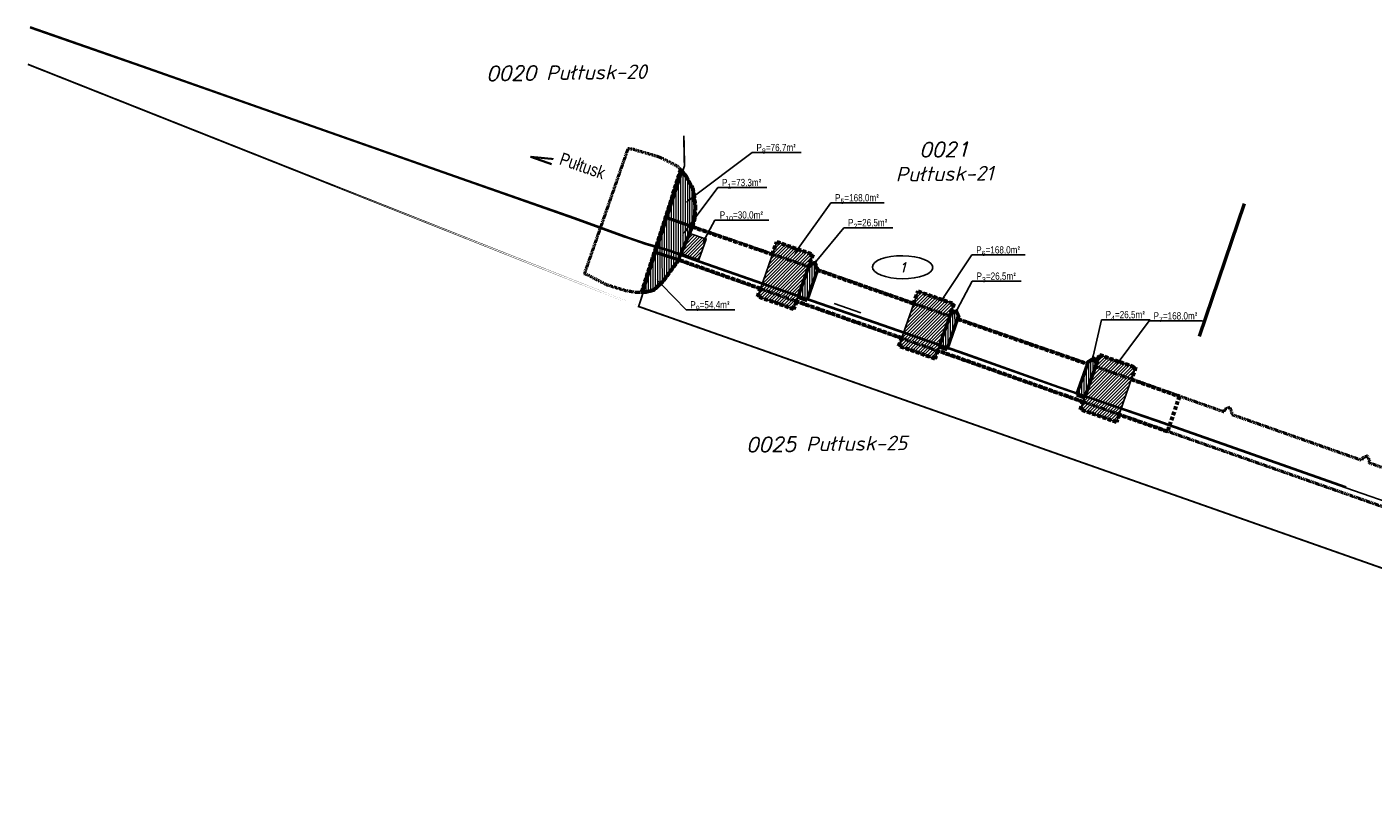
# Model space of a CAD drawing. Header units: metres. Extents: x 7508979 to 7510298, y 5841961 to 5842536.
# Tile 2 of 64: x 7509600 to 7509971, y 5842029 to 5842239. Entities that reach past the tile are written whole.
import ezdxf
from ezdxf import colors
from ezdxf.entities.mleader import LeaderData, LeaderLine
from ezdxf.math import Vec2, Vec3

# ---------------------------------------------------------------- set-up
doc = ezdxf.new("R2010")
doc.units = ezdxf.units.M
doc.linetypes.add('DASHED', pattern=[0.75, 0.5, -0.25])
doc.linetypes.add('DGN Style 2', pattern=[75.786198, 45.471719, -30.314479])
for name, color, linetype, lineweight in [('AKP-Granice działek', 3, 'Continuous', 50), ('AKP-Granice robót', 6, 'Continuous', 18), ('AKP-Opisy', 7, 'Continuous', 13), ('AKP_granice_nr', 150, 'Continuous', 18)]:
    doc.layers.add(name, color=color, linetype=linetype, lineweight=lineweight)
doc.layers.add('AKP-Kreskowania', color=7, linetype='Continuous', lineweight=9, true_color=0xa6a6a6)
doc.layers.add('robocza', color=6, linetype='Continuous')
doc.styles.add('Arial-0', font='arial.ttf', dxfattribs={"width": 0.8})
doc.styles.add('Arial-1', font='arial.ttf', dxfattribs={"width": 0.8, "height": 2})
doc.styles.add('Romans', font='romans.shx', dxfattribs={"height": 10})

msp = doc.modelspace()

# ---------------------------------------------------------------- hatches: boundary and pattern name
at = {"layer": 'AKP-Kreskowania', "linetype": 'DASHED', "true_color": 0xed1f24}
h = msp.add_hatch(dxfattribs=at)
h.set_pattern_fill('ANSI31', color=240, scale=0.2, angle=45)
h.paths.add_polyline_path([(7509780.36, 5842198.97), (7509779.9, 5842199.52), (7509775.72, 5842186.39), (7509776.2, 5842186.22)])
h.paths.add_polyline_path([(7509783.48, 5842192.82), (7509783.09, 5842194.52), (7509781.39, 5842197.69), (7509780.36, 5842198.97), (7509776.2, 5842186.22), (7509783.08, 5842183.83), (7509783.68, 5842186.23), (7509783.86, 5842189.43)])
h = msp.add_hatch(dxfattribs=at)
h.set_pattern_fill('ANSI31', color=240, scale=0.2, angle=45)
h.paths.add_polyline_path([(7509783.08, 5842183.83), (7509776.2, 5842186.22), (7509773.1, 5842176.71), (7509779.29, 5842174.68)])
h.paths.add_polyline_path([(7509776.2, 5842186.22), (7509775.72, 5842186.39), (7509772.68, 5842176.85), (7509773.1, 5842176.71)])
h = msp.add_hatch(dxfattribs=at)
h.set_pattern_fill('ANSI31', color=240, scale=0.2, angle=45)
h.paths.add_polyline_path([(7509773.1, 5842176.71), (7509772.68, 5842176.85), (7509769.18, 5842165.85), (7509769.57, 5842165.85)])
h.paths.add_polyline_path([(7509779.29, 5842174.68), (7509773.1, 5842176.71), (7509769.57, 5842165.85), (7509770.29, 5842165.85), (7509772.34, 5842166.34), (7509774.77, 5842168.52)])
h = msp.add_hatch(dxfattribs=at)
h.set_pattern_fill('ANSI31', color=240, scale=0.2, angle=45)
h.paths.add_polyline_path([(7509817.55, 5842171.96), (7509816.72, 5842173.98), (7509815.04, 5842172.82), (7509812.13, 5842164.39), (7509814.6, 5842163.53)])
h = msp.add_hatch(dxfattribs=at)
h.set_pattern_fill('ANSI31', color=240, scale=0.2, angle=45)
h.paths.add_polyline_path([(7509856.16, 5842158.42), (7509856.45, 5842159.25), (7509855.74, 5842160.57), (7509854.18, 5842159.95), (7509853.97, 5842159.18), (7509851.03, 5842150.77), (7509853.22, 5842150.01)])
h = msp.add_hatch(dxfattribs=at)
h.set_pattern_fill('ANSI31', color=240, scale=0.2, angle=45)
h.paths.add_polyline_path([(7509894.14, 5842145.29), (7509894.43, 5842145.96), (7509893.74, 5842147.6), (7509892.09, 5842146.62), (7509891.91, 5842146.08), (7509888.9, 5842137.51), (7509891.14, 5842136.73)])
at = {"layer": 'AKP_granice_nr', "lineweight": 25, "true_color": 0xf8991e}
h = msp.add_hatch(dxfattribs=at)
h.set_pattern_fill('ANSI31', color=30, scale=0.2)
h.set_pattern_definition([(45, (-1502768.1955, -50564.8564), (-0.449012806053, 0.449012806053), [])])
h.paths.add_polyline_path([(7509786.88, 5842180.41), (7509782.16, 5842182.06), (7509780.18, 5842176.39), (7509784.9, 5842174.75)])
h = msp.add_hatch(dxfattribs=at)
h.set_pattern_fill('ANSI31', color=30, scale=0.2)
h.set_pattern_definition([(45, (-1502505.8192, -50655.9265), (-0.449012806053, 0.449012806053), [])])
h.paths.add_polyline_path([(7509816.26, 5842176.22), (7509806.35, 5842179.68), (7509801.07, 5842164.58), (7509810.98, 5842161.11)])
h = msp.add_hatch(dxfattribs=at)
h.set_pattern_fill('ANSI31', color=30, scale=0.2)
h.set_pattern_definition([(45, (-1502466.9076, -50669.55575), (-0.449012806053, 0.449012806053), [])])
h.paths.add_polyline_path([(7509855.17, 5842162.59), (7509845.26, 5842166.05), (7509839.98, 5842150.95), (7509849.89, 5842147.48)])
h = msp.add_hatch(dxfattribs=at)
h.set_pattern_fill('ANSI31', color=30, scale=0.2)
h.set_pattern_definition([(45, (-1502416.88846, -50687.04496), (-0.449012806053, 0.449012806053), [])])
h.paths.add_polyline_path([(7509905.19, 5842145.1), (7509895.28, 5842148.56), (7509890, 5842133.46), (7509899.91, 5842130)])

# ---------------------------------------------------------------- linework, layer by layer
msp.add_line((7509822.15, 5842162.72), (7509829.5, 5842160.14))
at = {"layer": 'AKP-Granice działek'}
msp.add_line((7509922.85, 5842153.69), (7509935.21, 5842190.26), dxfattribs=at)
at = {"layer": 'AKP-Granice działek', "color": 1}
for p, q in [((7509783.08, 5842183.83), (7509775.72, 5842186.39)), ((7509779.29, 5842174.68), (7509772.68, 5842176.85)), ((7509815.04, 5842172.82), (7509812.13, 5842164.39)), ((7509817.55, 5842171.96), (7509814.6, 5842163.53)), ((7509812.13, 5842164.39), (7509814.6, 5842163.53)), ((7509851.03, 5842150.77), (7509853.22, 5842150.01)), ((7509888.9, 5842137.51), (7509891.14, 5842136.73))]:
    msp.add_line(p, q, dxfattribs=at)
at = {"layer": 'AKP-Granice działek', "color": 204, "linetype": 'DGN Style 2', "lineweight": 35, "ltscale": 0.075, "const_width": 0.5}
msp.add_lwpolyline([(7509768.05, 5842161.94), (7509599.97, 5842228.57)], close=True, dxfattribs=at)
for points in [[(7509780.72, 5842208.89), (7509780.9, 5842200.62), (7509768.27, 5842161.87)], [(7509768.04, 5842161.94), (7510070.71, 5842055.45), (7510142.68, 5842029.73)]]:
    msp.add_lwpolyline(points, dxfattribs=at)
at = {"layer": 'AKP-Granice działek', "color": 1}
for points in [[(7509817.55, 5842171.96), (7509816.72, 5842173.98), (7509815.04, 5842172.82)], [(7509856.16, 5842158.42), (7509856.45, 5842159.25), (7509855.74, 5842160.57), (7509854.18, 5842159.95), (7509853.97, 5842159.18), (7509851.03, 5842150.77)], [(7509856.16, 5842158.42), (7509856.45, 5842159.25), (7509855.74, 5842160.57), (7509854.18, 5842159.95), (7509853.97, 5842159.18)], [(7509856.16, 5842158.42), (7509853.22, 5842150.01)], [(7509894.14, 5842145.29), (7509894.43, 5842145.96), (7509893.74, 5842147.6), (7509892.09, 5842146.62), (7509891.91, 5842146.08), (7509888.9, 5842137.51)], [(7509894.14, 5842145.29), (7509891.14, 5842136.73)]]:
    msp.add_lwpolyline(points, dxfattribs=at)
at = {"layer": 'AKP_granice_nr', "color": 204, "linetype": 'ByBlock', "lineweight": 35, "ltscale": 0.5}
msp.add_lwpolyline([(7509759.62, 5842195.69), (7509738.61, 5842203.05), (7509745.15, 5842202.47), (7509744.61, 5842200.95)], dxfattribs=at)
at = {"layer": 'AKP_granice_nr', "color": 30, "lineweight": 25, "true_color": 0xf8991e}
for points in [[(7509782.16, 5842182.06), (7509780.18, 5842176.39), (7509784.9, 5842174.75), (7509786.88, 5842180.41)], [(7509806.35, 5842179.68), (7509801.07, 5842164.58), (7509810.98, 5842161.11), (7509816.26, 5842176.22)], [(7509845.26, 5842166.05), (7509839.98, 5842150.95), (7509849.89, 5842147.48), (7509855.17, 5842162.59)], [(7509895.28, 5842148.56), (7509890, 5842133.46), (7509899.91, 5842130), (7509905.19, 5842145.1)]]:
    msp.add_lwpolyline(points, close=True, dxfattribs=at)
at = {"layer": 'AKP_granice_nr', "lineweight": 25}
msp.add_ellipse((7509841.01, 5842172.67), major_axis=(8.34, -0.08), ratio=0.378254, dxfattribs=at)
at = {"layer": 'robocza'}
for p, q in [((7509631.27, 5842227.94), (7509600.58, 5842238.63)), ((7509631.35, 5842228.18), (7509600.66, 5842238.87)), ((7509673.31, 5842213.15), (7509631.27, 5842227.94)), ((7509673.39, 5842213.39), (7509631.35, 5842228.18)), ((7509721.13, 5842196.34), (7509673.31, 5842213.15)), ((7509721.21, 5842196.58), (7509673.39, 5842213.39)), ((7509750.59, 5842186.03), (7509721.13, 5842196.34)), ((7509750.67, 5842186.26), (7509721.21, 5842196.58)), ((7509764.15, 5842181.07), (7509750.59, 5842186.03)), ((7509764.24, 5842181.31), (7509750.67, 5842186.26)), ((7509765.38, 5842180.65), (7509764.15, 5842181.07)), ((7509765.46, 5842180.89), (7509764.24, 5842181.31)), ((7509770.08, 5842179.05), (7509765.38, 5842180.65)), ((7509770.15, 5842179.29), (7509765.46, 5842180.89)), ((7509776.8, 5842177.13), (7509770.08, 5842179.05)), ((7509776.88, 5842177.37), (7509770.15, 5842179.29)), ((7509783.19, 5842174.74), (7509776.8, 5842177.13)), ((7509783.27, 5842174.98), (7509776.88, 5842177.37)), ((7509808.19, 5842166.03), (7509783.19, 5842174.74)), ((7509808.28, 5842166.26), (7509783.27, 5842174.98)), ((7509833.47, 5842157.3), (7509808.19, 5842166.03)), ((7509833.55, 5842157.54), (7509808.28, 5842166.26)), ((7509858.27, 5842148.65), (7509833.47, 5842157.3)), ((7509858.36, 5842148.89), (7509833.55, 5842157.54)), ((7509883.99, 5842139.52), (7509858.27, 5842148.65)), ((7509884.07, 5842139.76), (7509858.36, 5842148.89)), ((7509911, 5842130.27), (7509883.99, 5842139.52)), ((7509911.08, 5842130.51), (7509884.07, 5842139.76)), ((7509934.23, 5842122.11), (7509911, 5842130.27)), ((7509934.31, 5842122.35), (7509911.08, 5842130.51)), ((7509963.15, 5842111.94), (7509934.23, 5842122.11)), ((7509963.24, 5842112.18), (7509934.31, 5842122.35)), ((7509993.59, 5842101.25), (7509963.15, 5842111.94))]:
    msp.add_line(p, q, dxfattribs=at)

# ---------------------------------------------------------------- texts
at = {"layer": 'AKP_granice_nr', "color": 204, "linetype": 'DGN Style 2', "lineweight": 35, "ltscale": 0.075, "char_height": 3, "attachment_point": 1, "rotation": 0.6798, "style": 'Romans'}
for s, insert in [('\\pxqc;{\\H1.3333x;\\Q15;0020 Pułtusk-20}', (7509721.82, 5842227.98)), ('\\pxqc;{\\H1.3333x;\\Q15;0021 ^JPułtusk-21}', (7509825.9, 5842206.79)), ('\\pxqc;{\\H1.3333x;\\Q15;0025 Pułtusk-25}', (7509793.52, 5842125.73))]:
    msp.add_mtext_dynamic_manual_height_columns(s, width=53.111, gutter_width=12.5, heights=[0], dxfattribs=dict(at, insert=insert))
at = {"layer": 'AKP_granice_nr', "lineweight": 25, "insert": (7509841.01, 5842172.59), "char_height": 2.812, "attachment_point": 5, "rotation": 359.4261, "style": 'Romans'}
msp.add_mtext_dynamic_manual_height_columns('{\\Q15;1}', width=8.0842, gutter_width=1, heights=[0], dxfattribs=at)

# ---------------------------------------------------------------- leaders
at = {"layer": 'AKP-Opisy', "transparency": 33554687}
ml = msp.add_multileader_mtext('Standard', dxfattribs=at)
ml.set_content('\\A1;P{\\H0.7x;\\S^ 8;}=76,7m{\\fISOCPEUR|b0|i0|c0|p34;²}', color=256, style='Arial-1')
ml.set_leader_properties()
ml.build(insert=Vec2(0, 0))
ml.multileader.update_dxf_attribs({"text_left_attachment_type": 6, "text_right_attachment_type": 6, "dogleg_length": 0.36, "arrow_head_size": 2})
ctx = ml.context
ctx.base_point, ctx.char_height, ctx.arrow_head_size, ctx.landing_gap_size, ctx.plane_origin = Vec3(7509799.74, 5842204.26, 0), 2, 2, 1, Vec3(7509791.76, 5842216.42, 0)
ctx.left_attachment, ctx.right_attachment = 6, 6
notes = []
notes.append((ctx, [(0, (1, 1, 0), (7509799.56, 5842204.26, 0), (1, 0), 0.18, [(0, [(7509780.97, 5842190.28, 0)], 0, [])])]))
ctx.mtext.insert, ctx.mtext.flow_direction = Vec3(7509800.74, 5842206.66, 0), 5
ml = msp.add_multileader_mtext('Standard', dxfattribs=at)
ml.set_content('\\A1;P{\\H0.7x;\\S^ 5;}=168,0m{\\fISOCPEUR|b0|i0|c0|p34;²}', color=256, style='Arial-1')
ml.set_leader_properties()
ml.build(insert=Vec2(0, 0))
ml.multileader.update_dxf_attribs({"text_left_attachment_type": 6, "text_right_attachment_type": 6, "dogleg_length": 0.36, "arrow_head_size": 2})
ctx = ml.context
ctx.base_point, ctx.char_height, ctx.arrow_head_size, ctx.landing_gap_size, ctx.plane_origin = Vec3(7509821.39, 5842190.41, 0), 2, 2, 1, Vec3(7509822.88, 5842200.04, 0)
ctx.left_attachment, ctx.right_attachment = 6, 6
notes.append((ctx, [(0, (1, 1, 0), (7509821.21, 5842190.41, 0), (1, 0), 0.18, [(0, [(7509811.08, 5842176.19, 0)], 0, [])])]))
ctx.mtext.insert, ctx.mtext.flow_direction = Vec3(7509822.39, 5842192.81, 0), 5
ml = msp.add_multileader_mtext('Standard', dxfattribs=at)
ml.set_content('\\A1;P{\\H0.7x;\\S^ 2;}=26,5m{\\fISOCPEUR|b0|i0|c0|p34;²}', color=256, style='Arial-1')
ml.set_leader_properties()
ml.build(insert=Vec2(0, 0))
ml.multileader.update_dxf_attribs({"text_left_attachment_type": 6, "text_right_attachment_type": 6, "dogleg_length": 0.36, "arrow_head_size": 2})
ctx = ml.context
ctx.base_point, ctx.char_height, ctx.arrow_head_size, ctx.landing_gap_size, ctx.plane_origin = Vec3(7509824.97, 5842183.55, 0), 2, 2, 1, Vec3(7509826.46, 5842191.64, 0)
ctx.left_attachment, ctx.right_attachment = 6, 6
notes.append((ctx, [(0, (1, 1, 0), (7509824.79, 5842183.55, 0), (1, 0), 0.18, [(0, [(7509816.05, 5842172.99, 0)], 0, [])])]))
ctx.mtext.insert, ctx.mtext.flow_direction = Vec3(7509825.97, 5842185.95, 0), 5
ml = msp.add_multileader_mtext('Standard', dxfattribs=at)
ml.set_content('\\A1;P{\\H0.7x;\\S^ 6;}=168,0m{\\fISOCPEUR|b0|i0|c0|p34;²}', color=256, style='Arial-1')
ml.set_leader_properties()
ml.build(insert=Vec2(0, 0))
ml.multileader.update_dxf_attribs({"text_left_attachment_type": 6, "text_right_attachment_type": 6, "dogleg_length": 0.36, "arrow_head_size": 2})
ctx = ml.context
ctx.base_point, ctx.char_height, ctx.arrow_head_size, ctx.landing_gap_size, ctx.plane_origin = Vec3(7509860.29, 5842176.06, 0), 2, 2, 1, Vec3(7509861.78, 5842185.69, 0)
ctx.left_attachment, ctx.right_attachment = 6, 6
notes.append((ctx, [(0, (1, 1, 0), (7509860.11, 5842176.06, 0), (1, 0), 0.18, [(0, [(7509851.37, 5842162.9, 0)], 0, [])])]))
ctx.mtext.insert, ctx.mtext.flow_direction = Vec3(7509861.29, 5842178.46, 0), 5
ml = msp.add_multileader_mtext('Standard', dxfattribs=at)
ml.set_content('\\A1;P{\\H0.7x;\\S^ 3;}=26,5m{\\fISOCPEUR|b0|i0|c0|p34;²}', color=256, style='Arial-1')
ml.set_leader_properties()
ml.build(insert=Vec2(0, 0))
ml.multileader.update_dxf_attribs({"text_left_attachment_type": 6, "text_right_attachment_type": 6, "dogleg_length": 0.36, "arrow_head_size": 2})
ctx = ml.context
ctx.base_point, ctx.char_height, ctx.arrow_head_size, ctx.landing_gap_size, ctx.plane_origin = Vec3(7509860.38, 5842168.83, 0), 2, 2, 1, Vec3(7509865.54, 5842177.93, 0)
ctx.left_attachment, ctx.right_attachment = 6, 6
notes.append((ctx, [(0, (1, 1, 0), (7509860.2, 5842168.83, 0), (1, 0), 0.18, [(0, [(7509855.13, 5842159.28, 0)], 0, [])])]))
ctx.mtext.insert, ctx.mtext.flow_direction = Vec3(7509861.38, 5842171.23, 0), 5
ml = msp.add_multileader_mtext('Standard', dxfattribs=at)
ml.set_content('\\A1;P{\\H0.7x;\\S^ 9;}=54,4m{\\fISOCPEUR|b0|i0|c0|p34;²}', color=256, style='Arial-1')
ml.set_leader_properties()
ml.build(insert=Vec2(0, 0))
ml.multileader.update_dxf_attribs({"text_left_attachment_type": 6, "text_right_attachment_type": 6, "dogleg_length": 0.36, "arrow_head_size": 2})
ctx = ml.context
ctx.base_point, ctx.char_height, ctx.arrow_head_size, ctx.landing_gap_size, ctx.plane_origin = Vec3(7509781.51, 5842160.93, 0), 2, 2, 1, Vec3(7509773.52, 5842173.1, 0)
ctx.left_attachment, ctx.right_attachment = 6, 6
notes.append((ctx, [(0, (1, 1, 0), (7509781.33, 5842160.93, 0), (1, 0), 0.18, [(0, [(7509773.15, 5842169.38, 0)], 0, [])])]))
ctx.mtext.insert, ctx.mtext.flow_direction = Vec3(7509782.51, 5842163.33, 0), 5
ml = msp.add_multileader_mtext('Standard', dxfattribs=at)
ml.set_content('\\A1;P{\\H0.7x;\\S^ 4;}=26,5m{\\fISOCPEUR|b0|i0|c0|p34;²}', color=256, style='Arial-1')
ml.set_leader_properties()
ml.build(insert=Vec2(0, 0))
ml.multileader.update_dxf_attribs({"text_left_attachment_type": 6, "text_right_attachment_type": 6, "dogleg_length": 0.36, "arrow_head_size": 2})
ctx = ml.context
ctx.base_point, ctx.char_height, ctx.arrow_head_size, ctx.landing_gap_size, ctx.plane_origin = Vec3(7509895.94, 5842158.22, 0), 2, 2, 1, Vec3(7509903.51, 5842164.91, 0)
ctx.left_attachment, ctx.right_attachment = 6, 6
notes.append((ctx, [(0, (1, 1, 0), (7509895.76, 5842158.22, 0), (1, 0), 0.18, [(0, [(7509893.1, 5842146.26, 0)], 0, [])])]))
ctx.mtext.insert, ctx.mtext.flow_direction = Vec3(7509896.94, 5842160.62, 0), 5
ml = msp.add_multileader_mtext('Standard', dxfattribs=at)
ml.set_content('\\A1;P{\\H0.7x;\\S^ 7;}=168,0m{\\fISOCPEUR|b0|i0|c0|p34;²}', color=256, style='Arial-1')
ml.set_leader_properties()
ml.build(insert=Vec2(0, 0))
ml.multileader.update_dxf_attribs({"text_left_attachment_type": 6, "text_right_attachment_type": 6, "dogleg_length": 0.36, "arrow_head_size": 2})
ctx = ml.context
ctx.base_point, ctx.char_height, ctx.arrow_head_size, ctx.landing_gap_size, ctx.plane_origin = Vec3(7509909.15, 5842157.88, 0), 2, 2, 1, Vec3(7509910.64, 5842167.5, 0)
ctx.left_attachment, ctx.right_attachment = 6, 6
notes.append((ctx, [(0, (1, 1, 0), (7509908.97, 5842157.88, 0), (1, 0), 0.18, [(0, [(7509899.46, 5842145.2, 0)], 0, [])])]))
ctx.mtext.insert, ctx.mtext.flow_direction = Vec3(7509910.15, 5842160.28, 0), 5
for ctx, leaders in notes:
    for number, flags, end, landing, length, lines in leaders:
        leader = LeaderData()
        leader.index, (leader.has_last_leader_line, leader.has_dogleg_vector, leader.attachment_direction) = number, flags
        leader.last_leader_point, leader.dogleg_vector, leader.dogleg_length = Vec3(end), Vec3(landing), length
        for number, points, colour, breaks in lines:
            line = LeaderLine()
            line.index, line.vertices, line.color, line.breaks = number, Vec3.list(points), colors.encode_raw_color(colour), breaks
            leader.lines.append(line)
        ctx.leaders.append(leader)

# ---------------------------------------------------------------- next in the draw order: texts
at = {"layer": 'AKP_granice_nr', "color": 204, "linetype": 'ByBlock', "lineweight": 35, "insert": (7509746.15, 5842201.05), "char_height": 3.5, "width": 31.0491, "attachment_point": 7, "rotation": 340.6887, "style": 'Arial-0', "bg_fill": 2}
msp.add_mtext('\\pxi-5,l5,t5;Pułtusk', dxfattribs=at)

# ---------------------------------------------------------------- next in the draw order: linework, layer by layer
at = {"layer": 'AKP-Granice działek', "color": 170, "linetype": 'DASHED', "lineweight": 60, "ltscale": 2}
msp.add_lwpolyline([(7509913.97, 5842127.4), (7509900.63, 5842132.06), (7509899.91, 5842130), (7509890, 5842133.46), (7509890.73, 5842135.56), (7509850.66, 5842149.68), (7509849.89, 5842147.48), (7509839.98, 5842150.95), (7509840.75, 5842153.14), (7509811.73, 5842163.26), (7509810.98, 5842161.11), (7509801.07, 5842164.58), (7509801.83, 5842166.75), (7509779.29, 5842174.68), (7509774.77, 5842168.52), (7509772.34, 5842166.34), (7509770.29, 5842165.85), (7509769.18, 5842165.85), (7509779.9, 5842199.52), (7509781.39, 5842197.69), (7509783.09, 5842194.52), (7509783.48, 5842192.82), (7509783.86, 5842189.43), (7509783.68, 5842186.23), (7509783.08, 5842183.83), (7509805.14, 5842176.23), (7509806.35, 5842179.68), (7509816.26, 5842176.22), (7509815.04, 5842172.82), (7509816.72, 5842173.98), (7509817.55, 5842171.96), (7509844.08, 5842162.68), (7509845.26, 5842166.05), (7509855.11, 5842162.61), (7509854.18, 5842159.95), (7509855.74, 5842160.57), (7509856.45, 5842159.25), (7509856.16, 5842158.42), (7509891.89, 5842146.09), (7509892.09, 5842146.62), (7509893.74, 5842147.6), (7509894.43, 5842145.96), (7509895.28, 5842148.56), (7509905.19, 5842145.1), (7509904.04, 5842141.8), (7509917.26, 5842137.14)], close=True, dxfattribs=at)
at = {"layer": 'AKP-Granice działek', "color": 1}
msp.add_lwpolyline([(7509769.18, 5842165.85), (7509770.29, 5842165.85), (7509772.34, 5842166.34), (7509774.77, 5842168.52), (7509779.29, 5842174.68), (7509783.08, 5842183.83), (7509783.68, 5842186.23), (7509783.86, 5842189.43), (7509783.48, 5842192.82), (7509783.08, 5842194.56), (7509781.39, 5842197.69), (7509779.9, 5842199.52)], close=True, dxfattribs=at)
at = {"layer": 'AKP-Granice robót', "color": 7, "linetype": 'DASHED', "lineweight": 50, "ltscale": 0.3}
for points in [[(7509779.9, 5842199.52), (7509779.4, 5842200.1), (7509778.75, 5842200.59), (7509774.64, 5842202.7), (7509773.35, 5842203.21), (7509772.96, 5842203.32), (7509768.21, 5842204.68), (7509766.95, 5842205.11), (7509765.3, 5842205.31), (7509753.31, 5842170.92), (7509754.48, 5842170.46), (7509757.22, 5842169.01), (7509759.31, 5842167.94), (7509760.52, 5842167.55), (7509764.71, 5842166.26), (7509767.33, 5842165.85), (7509769.18, 5842165.85)], [(7510005.05, 5842106.31), (7509969.51, 5842118.76), (7509969.71, 5842119.27), (7509969.08, 5842120.65), (7509967.72, 5842120.16), (7509967.49, 5842119.46), (7509931.64, 5842132.08), (7509931.79, 5842132.51), (7509931.22, 5842134.1), (7509929.71, 5842133.46), (7509929.5, 5842132.82), (7509894.14, 5842145.29), (7509894.43, 5842145.96), (7509893.74, 5842147.6), (7509892.09, 5842146.62), (7509891.89, 5842146.09), (7509856.16, 5842158.42), (7509856.45, 5842159.25), (7509855.74, 5842160.57), (7509854.18, 5842159.95), (7509853.97, 5842159.18), (7509817.55, 5842171.96), (7509816.72, 5842173.98), (7509815.04, 5842172.82), (7509783.08, 5842183.83), (7509783.68, 5842186.23), (7509783.86, 5842189.43), (7509783.48, 5842192.82), (7509783.09, 5842194.52), (7509781.39, 5842197.69), (7509779.9, 5842199.52), (7509779.4, 5842200.1), (7509778.75, 5842200.59), (7509774.64, 5842202.7), (7509773.35, 5842203.21), (7509772.96, 5842203.32), (7509768.21, 5842204.68), (7509766.95, 5842205.11), (7509765.3, 5842205.31), (7509753.31, 5842170.92), (7509754.48, 5842170.46), (7509757.22, 5842169.01), (7509759.31, 5842167.94), (7509760.52, 5842167.55), (7509764.71, 5842166.26), (7509767.33, 5842165.85), (7509769.18, 5842165.85), (7509770.29, 5842165.85), (7509772.34, 5842166.34), (7509774.77, 5842168.52), (7509779.29, 5842174.68), (7510075.77, 5842070.86)]]:
    msp.add_lwpolyline(points, dxfattribs=at)

# ---------------------------------------------------------------- next in the draw order: leaders
at = {"layer": 'AKP-Opisy', "transparency": 33554687}
ml = msp.add_multileader_mtext('Standard', dxfattribs=at)
ml.set_content('\\A1;P{\\H0.7x;\\S^ 1;}=73,3m{\\fISOCPEUR|b0|i0|c0|p34;²}', color=256, style='Arial-1')
ml.set_leader_properties()
ml.build(insert=Vec2(0, 0))
ml.multileader.update_dxf_attribs({"text_left_attachment_type": 6, "text_right_attachment_type": 6, "dogleg_length": 0.36, "arrow_head_size": 2})
ctx = ml.context
ctx.base_point, ctx.char_height, ctx.arrow_head_size, ctx.landing_gap_size, ctx.plane_origin = Vec3(7509790.25, 5842194.61, 0), 2, 2, 1, Vec3(7509790.96, 5842207.52, 0)
ctx.left_attachment, ctx.right_attachment = 6, 6
notes = []
notes.append((ctx, [(0, (1, 1, 0), (7509790.07, 5842194.61, 0), (1, 0), 0.18, [(0, [(7509780.18, 5842181.37, 0)], 0, [])])]))
ctx.mtext.insert, ctx.mtext.flow_direction = Vec3(7509791.25, 5842197.01, 0), 5
for ctx, leaders in notes:
    for number, flags, end, landing, length, lines in leaders:
        leader = LeaderData()
        leader.index, (leader.has_last_leader_line, leader.has_dogleg_vector, leader.attachment_direction) = number, flags
        leader.last_leader_point, leader.dogleg_vector, leader.dogleg_length = Vec3(end), Vec3(landing), length
        for number, points, colour, breaks in lines:
            line = LeaderLine()
            line.index, line.vertices, line.color, line.breaks = number, Vec3.list(points), colors.encode_raw_color(colour), breaks
            leader.lines.append(line)
        ctx.leaders.append(leader)

# ---------------------------------------------------------------- next in the draw order: leaders
ml = msp.add_multileader_mtext('Standard', dxfattribs=at)
ml.set_content('\\A1;P{\\H0.7x;\\S^ 10;}=30,0m{\\fISOCPEUR|b0|i0|c0|p34;²}', color=256, style='Arial-1')
ml.set_leader_properties()
ml.build(insert=Vec2(0, 0))
ml.multileader.update_dxf_attribs({"text_left_attachment_type": 6, "text_right_attachment_type": 6, "dogleg_length": 0.36, "arrow_head_size": 2})
ctx = ml.context
ctx.base_point, ctx.char_height, ctx.arrow_head_size, ctx.landing_gap_size, ctx.plane_origin = Vec3(7509789.62, 5842185.68, 0), 2, 2, 1, Vec3(7509796.21, 5842197.76, 0)
ctx.left_attachment, ctx.right_attachment = 6, 6
notes = []
notes.append((ctx, [(0, (1, 1, 0), (7509789.26, 5842185.68, 0), (1, 0), 0.36, [(0, [(7509785.8, 5842179.11, 0)], 0, [])])]))
ctx.mtext.insert, ctx.mtext.flow_direction = Vec3(7509790.62, 5842188.08, 0), 5
ctx.mtext.has_bg_fill, ctx.mtext.bg_color, ctx.mtext.bg_scale_factor, ctx.mtext.bg_transparency, ctx.mtext.use_window_bg_color = 1, -1027028792, 1.5, 0, 1
for ctx, leaders in notes:
    for number, flags, end, landing, length, lines in leaders:
        leader = LeaderData()
        leader.index, (leader.has_last_leader_line, leader.has_dogleg_vector, leader.attachment_direction) = number, flags
        leader.last_leader_point, leader.dogleg_vector, leader.dogleg_length = Vec3(end), Vec3(landing), length
        for number, points, colour, breaks in lines:
            line = LeaderLine()
            line.index, line.vertices, line.color, line.breaks = number, Vec3.list(points), colors.encode_raw_color(colour), breaks
            leader.lines.append(line)
        ctx.leaders.append(leader)

doc.saveas('drawing.dxf')
